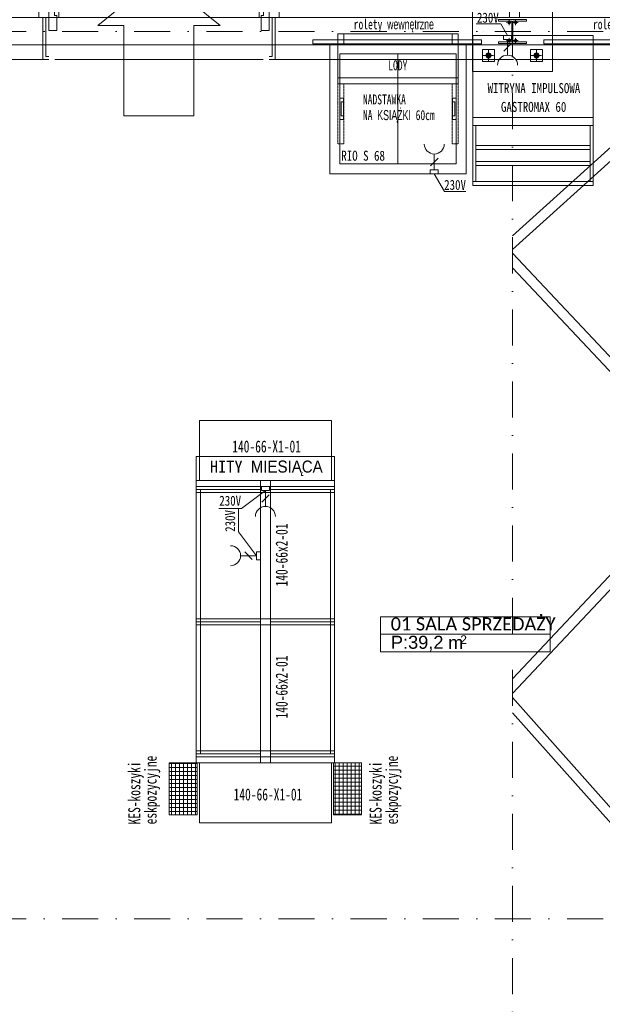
# Model space of a CAD drawing. Header units: centimetres. Extents: x -9388 to 91680, y -1419244 to 50347.
# Tile 81 of 183: x 36414 to 39323, y -706533 to -701614. Entities that reach past the tile are written whole.
import ezdxf
from ezdxf.enums import TextEntityAlignment as Align

# ---------------------------------------------------------------- set-up
doc = ezdxf.new("R2010")
doc.units = ezdxf.units.CM
for name, pattern in [('CENTER', [2, 1.25, -0.25, 0.25, -0.25]), ('DASH', [0.75, 0.5, -0.25]), ('Kropki i Kreski', [360, 180, -90, 0, -90])]:
    doc.linetypes.add(name, pattern=pattern)
for name, color, linetype in [('! Strefy Powierzchnie', 7, 'Continuous'), ('Drzwi ArchiCAD', 7, 'Continuous'), ('Okna ArchiCADa', 7, 'Continuous'), ('Osie', 7, 'Continuous')]:
    doc.layers.add(name, color=color, linetype=linetype)
doc.layers.add('! słupy stalowe_Nr_pióra__232', color=7, linetype='Continuous', lineweight=13, true_color=0x24a2ff)
for name, color, linetype, lineweight in [('! słupy stalowe_Nr_pióra__7', 7, 'Continuous', 13), ('0_Nr_pióra__101', 7, 'Continuous', 5), ('2D - rzuty_Nr_pióra__161', 7, 'Continuous', 5), ('Drzwi ArchiCAD_Nr_pióra__23', 7, 'Continuous', 15), ('Drzwi ArchiCAD_Nr_pióra__3', 7, 'Continuous', 13), ('Drzwi ArchiCAD_Nr_pióra__41', 7, 'Continuous', 15), ('MEBLE PKN_Nr_pióra__101', 7, 'Continuous', 5), ('Metryczki pomieszczeń ArchiCADa_Nr_pióra__6', 7, 'Continuous', 13), ('Okna ArchiCADa_Nr_pióra__3', 7, 'Continuous', 13), ('Okna ArchiCADa_Nr_pióra__41', 7, 'Continuous', 15), ('Okna ArchiCADa_Nr_pióra__43', 7, 'Continuous', 13), ('Osie_Nr_pióra__1', 7, 'Continuous', 13), ('Osie_Nr_pióra__4', 7, 'Continuous', 13), ('Q_podkład', 8, 'Continuous', 9), ('Strefy_Nr_pióra__1', 7, 'Continuous', 13), ('Strefy_Nr_pióra__161', 7, 'Continuous', 5), ('Strefy_Nr_pióra__7', 7, 'Continuous', 13), ('Wnętrze - umeblowanie_Nr_pióra__1', 7, 'Continuous', 13), ('Wnętrze - umeblowanie_Nr_pióra__101', 7, 'Continuous', 5), ('Wnętrze - umeblowanie_Nr_pióra__161', 7, 'Continuous', 5), ('Wnętrze - umeblowanie_Nr_pióra__7', 7, 'Continuous', 13), ('Ściany zewnętrzne_Nr_pióra__1', 7, 'Continuous', 13), ('Ściany zewnętrzne_Nr_pióra__41', 7, 'Continuous', 15)]:
    doc.layers.add(name, color=color, linetype=linetype, lineweight=lineweight)
doc.layers.add('Q_uwagi', color=7, linetype='Continuous', lineweight=30, true_color=0xff0101, plot=False)
doc.styles.add('GENERATED_STYLE_1', font='calibri.ttf')
doc.styles.add('GENERATED_STYLE_2', font='arial.ttf')
doc.styles.add('GENERATED_STYLE_3', font='calibri.ttf')

# ---------------------------------------------------------------- blocks, each defined once
blk = doc.blocks.new('SALA SPRZEDAŻY_01_1', base_point=(37968.4, -705257))
at = {"layer": 'Metryczki pomieszczeń ArchiCADa_Nr_pióra__6', "linetype": 'Continuous'}
for p, q in [((37553.8, -705171.8), (37571.2, -705086.9)), ((37571.2, -705086.9), (38400.4, -705257.2)), ((37536.4, -705256.7), (37553.8, -705171.8)), ((38383, -705342.1), (37553.8, -705171.8)), ((37553.8, -705171.8), (38383, -705342.1)), ((38365.5, -705427), (37536.4, -705256.7)), ((38400.4, -705257.2), (38383, -705342.1)), ((38383, -705342.1), (38365.5, -705427))]:
    blk.add_line(p, q, dxfattribs=at)
at = {"layer": 'Metryczki pomieszczeń ArchiCADa_Nr_pióra__6'}
for tag, height, style, p in [('ROOM_NAME', 65, 'GENERATED_STYLE_1', (37620.2, -705099.3)), ('ROOM_AREA', 65, 'GENERATED_STYLE_2', (37602.8, -705189.2)), ('DUMMY_385', 65, 'GENERATED_STYLE_2', (37857.5, -705243.2)), ('DUMMY_386', 43.3, 'GENERATED_STYLE_2', (37942.4, -705256.5))]:
    blk.add_attdef(tag, text='', height=height, rotation=348.3916, dxfattribs=dict(at, style=style)).set_placement(p, align=Align.TOP_LEFT)
blk = doc.blocks.new('Standardowy znacznik siatki_2')
at = {"layer": 'Osie_Nr_pióra__4', "linetype": 'Kropki i Kreski'}
blk.add_line((1000, 0), (17990.8, 0), dxfattribs=at)
at = {"layer": 'Osie_Nr_pióra__1', "style": 'GENERATED_STYLE_3'}
for tag, p in [('AC_MarkerText_1_0', (-125, 5.7)), ('AC_MarkerText_1_1', (19115.8, 5.7))]:
    blk.add_attdef(tag, text='', height=100, rotation=360, dxfattribs=at).set_placement(p, align=Align.MIDDLE_CENTER)
blk = doc.blocks.new('Standardowy znacznik siatki_3')
at = {"layer": 'Osie_Nr_pióra__4', "linetype": 'Kropki i Kreski'}
blk.add_line((1000, 0), (17990.8, 0), dxfattribs=at)
at = {"layer": 'Osie_Nr_pióra__1', "style": 'GENERATED_STYLE_3'}
for tag, p in [('AC_MarkerText_1_0', (-125, 5.7)), ('AC_MarkerText_1_1', (19115.8, 5.7))]:
    blk.add_attdef(tag, text='', height=100, rotation=360, dxfattribs=at).set_placement(p, align=Align.MIDDLE_CENTER)
blk = doc.blocks.new('Standardowy znacznik siatki_8')
at = {"layer": 'Osie_Nr_pióra__4', "linetype": 'Kropki i Kreski'}
blk.add_line((1000, 0), (12138.2, 0), dxfattribs=at)
at = {"layer": 'Osie_Nr_pióra__1', "style": 'GENERATED_STYLE_3'}
for tag, p in [('AC_MarkerText_1_0', (-125, 5.7)), ('AC_MarkerText_1_1', (13263.2, 5.7))]:
    blk.add_attdef(tag, text='', height=100, rotation=270, dxfattribs=at).set_placement(p, align=Align.MIDDLE_CENTER)
blk = doc.blocks.new('Witryna sklepowa 19')
at = {"layer": 'Okna ArchiCADa_Nr_pióra__3', "color": 8, "linetype": 'Continuous'}
for p, q in [((-625, 60), (625, 60)), ((-625, 0), (625, 0)), ((-625, 0), (-625, -50)), ((-575, 0), (-625, 0)), ((-575, -50), (-575, 0)), ((575, 0), (575, -50)), ((625, 0), (575, 0)), ((625, -50), (625, 0)), ((-625, -50), (625, -50)), ((-625, -50), (-575, -50)), ((575, -50), (625, -50)), ((-595, -260), (595, -260))]:
    blk.add_line(p, q, dxfattribs=at)
at = {"layer": 'Okna ArchiCADa_Nr_pióra__41', "color": 8, "linetype": 'Continuous'}
for p, q in [((-625, 0), (-625, -50)), ((625, 0), (625, -50))]:
    blk.add_line(p, q, dxfattribs=at)
at = {"layer": 'Okna ArchiCADa_Nr_pióra__43', "color": 8, "linetype": 'Continuous'}
blk.add_line((-575, -10), (575, -10), dxfattribs=at)
blk = doc.blocks.new('Witryna sklepowa 19_3')
at = {"layer": 'Okna ArchiCADa_Nr_pióra__3', "color": 8, "linetype": 'Continuous'}
for p, q in [((-465, 60), (465, 60)), ((-465, 0), (465, 0)), ((-465, 0), (-465, -50)), ((-415, 0), (-465, 0)), ((-415, -50), (-415, 0)), ((415, 0), (415, -50)), ((465, 0), (415, 0)), ((465, -50), (465, 0)), ((-465, -50), (465, -50)), ((-465, -50), (-415, -50)), ((415, -50), (465, -50)), ((-435, -260), (435, -260))]:
    blk.add_line(p, q, dxfattribs=at)
at = {"layer": 'Okna ArchiCADa_Nr_pióra__41', "color": 8, "linetype": 'Continuous'}
for p, q in [((-465, 0), (-465, -50)), ((465, 0), (465, -50))]:
    blk.add_line(p, q, dxfattribs=at)
at = {"layer": 'Okna ArchiCADa_Nr_pióra__43', "color": 8, "linetype": 'Continuous'}
blk.add_line((-415, -10), (415, -10), dxfattribs=at)
blk = doc.blocks.new('Witryna sklepowa 19_2')
at = {"layer": 'Okna ArchiCADa_Nr_pióra__3', "color": 8, "linetype": 'Continuous'}
for p, q in [((-550, 60), (550, 60)), ((-550, 0), (550, 0)), ((-550, 0), (-550, -50)), ((-500, 0), (-550, 0)), ((-500, -50), (-500, 0)), ((500, 0), (500, -50)), ((550, 0), (500, 0)), ((550, -50), (550, 0)), ((-550, -50), (550, -50)), ((-550, -50), (-500, -50)), ((500, -50), (550, -50)), ((-520, -260), (520, -260))]:
    blk.add_line(p, q, dxfattribs=at)
at = {"layer": 'Okna ArchiCADa_Nr_pióra__41', "color": 8, "linetype": 'Continuous'}
for p, q in [((-550, 0), (-550, -50)), ((550, 0), (550, -50))]:
    blk.add_line(p, q, dxfattribs=at)
at = {"layer": 'Okna ArchiCADa_Nr_pióra__43', "color": 8, "linetype": 'Continuous'}
blk.add_line((-500, -10), (500, -10), dxfattribs=at)
blk = doc.blocks.new('Drzwi 19_3')
at = {"layer": 'Drzwi ArchiCAD_Nr_pióra__23', "color": 8, "linetype": 'Continuous'}
for p, q in [((-522, 0), (-550, 0)), ((-550, 0), (-550, -115)), ((-522, -40), (-522, 0)), ((550, 0), (522, 0)), ((522, 0), (522, -40)), ((550, -115), (550, 0)), ((-510, -40), (-522, -40)), ((-510, -115), (-510, -40)), ((522, -40), (510, -40)), ((510, -40), (510, -115)), ((-550, -115), (-510, -115)), ((510, -115), (550, -115))]:
    blk.add_line(p, q, dxfattribs=at)
at = {"layer": 'Drzwi ArchiCAD_Nr_pióra__3', "color": 8, "linetype": 'Continuous'}
for p, q in [((482, 994), (482, 1044)), ((482, 1044), (522, 1044)), ((522, 1044), (522, 994)), ((482, 994), (502, 994)), ((482, 50), (482, 994)), ((522, 994), (482, 994)), ((502, 994), (522, 994)), ((502, 50), (502, 994)), ((502, 994), (502, 50)), ((502, 994), (502, 50)), ((522, 994), (522, 50)), ((502, 50), (482, 50)), ((482, 0), (482, 50)), ((482, 50), (522, 50)), ((522, 50), (502, 50)), ((522, 50), (522, 0)), ((522, 0), (482, 0))]:
    blk.add_line(p, q, dxfattribs=at)
blk.add_arc((522, 0), 1044, 90, 180, dxfattribs=at)
at = {"layer": 'Drzwi ArchiCAD_Nr_pióra__41', "color": 8, "linetype": 'Continuous'}
for p, q in [((-550, 0), (-550, -60)), ((550, 0), (550, -60)), ((-550, -60), (-550, -115)), ((550, -60), (550, -115))]:
    blk.add_line(p, q, dxfattribs=at)
blk = doc.blocks.new('PAB.01_RZUT PRZYZIEMIA')
at = {"layer": '! słupy stalowe_Nr_pióra__7', "linetype": 'Continuous'}
for points in [[(38864.5, -701627.3, 1), (38851.5, -701627.3, 1)], [(38864.5, -701627.3, 1), (38851.5, -701627.3, 1)], [(38896.5, -701627.3, 1), (38883.5, -701627.3, 1)], [(38896.5, -701627.3, 1), (38883.5, -701627.3, 1)], [(38864.5, -701717.3, 1), (38851.5, -701717.3, 1)], [(38864.5, -701717.3, 1), (38851.5, -701717.3, 1)], [(38896.5, -701717.3, 1), (38883.5, -701717.3, 1)], [(38896.5, -701717.3, 1), (38883.5, -701717.3, 1)], [(38767, -701792.3, 1), (38741, -701792.3, 1)], [(38767, -701792.3, 1), (38741, -701792.3, 1)], [(39007, -701792.3, 1), (38981, -701792.3, 1)], [(39007, -701792.3, 1), (38981, -701792.3, 1)]]:
    blk.add_hatch(color=8, dxfattribs=at).paths.add_polyline_path(points)
at = {"layer": 'Strefy_Nr_pióra__161', "linetype": 'Continuous'}
h = blk.add_hatch(dxfattribs=at)
h.set_pattern_fill('Siatka', color=8, angle=11.6084, style=0, pattern_type=2)
h.set_pattern_definition([(179.999997, (244949.187, -450703.323), (1e-06, 20), []), (89.999997, (244949.187, -450703.323), (-20, 1e-06), [])])
h.paths.add_polyline_path([(37980.8, -705326.7), (37980.8, -705586.7), (38120.8, -705586.7), (38120.8, -705326.7)])
at = {"layer": 'Wnętrze - umeblowanie_Nr_pióra__161', "linetype": 'Continuous'}
h = blk.add_hatch(dxfattribs=at)
h.set_pattern_fill('Siatka', color=8, angle=11.6084, style=0, pattern_type=2)
h.set_pattern_definition([(359.999997, (-169667.675, -960210.006), (1e-06, 20), []), (269.999997, (-169667.675, -960210.006), (-20, 1e-06), [])])
h.paths.add_polyline_path([(37300.8, -705586.7), (37300.8, -705326.7), (37160.8, -705326.7), (37160.8, -705586.7)])
at = {"layer": '! Strefy Powierzchnie', "color": 8, "linetype": 'Continuous', "lineweight": 0, "flags": 128}
blk.add_lwpolyline([(35639, -701738.6), (35639, -707859.3), (41389, -707859.3), (41389, -708139.3), (42019, -708139.3), (42019, -701822.8), (41149, -701822.8), (41149, -701738.6)], close=True, dxfattribs=at)
at = {"layer": '! słupy stalowe_Nr_pióra__232', "color": 8, "linetype": 'Continuous'}
for p, q in [((38674, -701472.3), (38674, -701872.3)), ((39074, -701872.3), (39074, -701472.3)), ((36549.2, -701672.3), (36549.2, -701672.3)), ((38728, -701672.3), (38728.1, -701672.3)), ((38728, -701672.3), (38728.1, -701672.3)), ((38724, -701762.3), (38724, -701822.3)), ((38784, -701762.3), (38724, -701762.3)), ((38784, -701822.3), (38784, -701762.3)), ((38964, -701762.3), (38964, -701822.3)), ((39024, -701762.3), (38964, -701762.3)), ((39024, -701822.3), (39024, -701762.3)), ((38728, -701792.3), (38728.1, -701792.3)), ((38728, -701792.3), (38728.1, -701792.3)), ((38742.9, -701787.2), (38742, -701791.8)), ((38742, -701787.3), (38742, -701792)), ((38742, -701791.8), (38742.9, -701796.4)), ((38742, -701792), (38742.9, -701796.6)), ((38745.5, -701783.3), (38742.9, -701787.2)), ((38742.9, -701796.4), (38745.5, -701800.3)), ((38742.9, -701796.6), (38745.5, -701800.5)), ((38749.4, -701780.7), (38745.5, -701783.3)), ((38745.5, -701800.3), (38749.4, -701802.9)), ((38745.5, -701800.5), (38749.4, -701803.1)), ((38754, -701779.8), (38749.4, -701780.7)), ((38749.4, -701802.9), (38754, -701803.8)), ((38749.4, -701803.1), (38754, -701804)), ((38758.6, -701780.7), (38754, -701779.8)), ((38754, -701803.8), (38758.6, -701802.9)), ((38754, -701804), (38758.6, -701803.1)), ((38762.5, -701783.3), (38758.6, -701780.7)), ((38758.6, -701802.9), (38762.5, -701800.3)), ((38758.6, -701803.1), (38762.5, -701800.5)), ((38765.1, -701787.2), (38762.5, -701783.3)), ((38762.5, -701800.3), (38765.1, -701796.4)), ((38762.5, -701800.5), (38765.1, -701796.6)), ((38766, -701791.8), (38765.1, -701787.2)), ((38765.1, -701796.4), (38766, -701791.8)), ((38766, -701791.8), (38765.1, -701796.4)), ((38765.1, -701796.6), (38766, -701792)), ((38766, -701792), (38766, -701787.3)), ((38982.9, -701787.2), (38982, -701791.8)), ((38982, -701787.3), (38982, -701792)), ((38982, -701791.8), (38982.9, -701796.4)), ((38982, -701792), (38982.9, -701796.6)), ((38985.5, -701783.3), (38982.9, -701787.2)), ((38982.9, -701796.4), (38985.5, -701800.3)), ((38982.9, -701796.6), (38985.5, -701800.5)), ((38989.4, -701780.7), (38985.5, -701783.3)), ((38985.5, -701800.3), (38989.4, -701802.9)), ((38985.5, -701800.5), (38989.4, -701803.1)), ((38994, -701779.8), (38989.4, -701780.7)), ((38989.4, -701802.9), (38994, -701803.8)), ((38989.4, -701803.1), (38994, -701804)), ((38998.6, -701780.7), (38994, -701779.8)), ((38994, -701803.8), (38998.6, -701802.9)), ((38994, -701804), (38998.6, -701803.1)), ((39002.5, -701783.3), (38998.6, -701780.7)), ((38998.6, -701802.9), (39002.5, -701800.3)), ((38998.6, -701803.1), (39002.5, -701800.5)), ((39005.1, -701787.2), (39002.5, -701783.3)), ((39002.5, -701800.3), (39005.1, -701796.4)), ((39002.5, -701800.5), (39005.1, -701796.6)), ((39006, -701791.8), (39005.1, -701787.2)), ((39006, -701791.8), (39005.1, -701796.4)), ((39005.1, -701796.4), (39006, -701791.8)), ((39005.1, -701796.6), (39006, -701792)), ((39006, -701792), (39006, -701787.3)), ((38724, -701822.3), (38784, -701822.3)), ((38754, -701818.3), (38754.1, -701818.3)), ((38754, -701818.3), (38754.1, -701818.3)), ((38964, -701822.3), (39024, -701822.3)), ((38994, -701818.3), (38994.1, -701818.3)), ((38994, -701818.3), (38994.1, -701818.3)), ((38674, -701872.3), (39074, -701872.3)), ((39074, -701872.3), (39074.1, -701872.3))]:
    blk.add_line(p, q, dxfattribs=at)
at = {"layer": '! słupy stalowe_Nr_pióra__232', "color": 8, "linetype": 'CENTER'}
for p, q in [((38858, -701640.3), (38858, -701614.3)), ((38890, -701640.3), (38890, -701614.3)), ((38845, -701627.3), (38871, -701627.3)), ((38877, -701627.3), (38903, -701627.3)), ((38858, -701730.3), (38858, -701704.3)), ((38890, -701730.3), (38890, -701704.3)), ((38845, -701717.3), (38871, -701717.3)), ((38877, -701717.3), (38903, -701717.3)), ((38728, -701792.3), (38780, -701792.3)), ((38754, -701818.3), (38754, -701766.3)), ((38968, -701792.3), (39020, -701792.3)), ((38994, -701818.3), (38994, -701766.3))]:
    blk.add_line(p, q, dxfattribs=at)
at = {"layer": '! słupy stalowe_Nr_pióra__232', "color": 8, "linetype": 'Continuous', "flags": 128}
blk.add_lwpolyline([(38944, -701732.3), (38804, -701732.3), (38804, -701723.8), (38871.2, -701723.8), (38871.2, -701620.8), (38804, -701620.8), (38804, -701612.3), (38944, -701612.3), (38944, -701620.8), (38876.7, -701620.8), (38876.7, -701723.8), (38944, -701723.8)], close=True, dxfattribs=at)
at = {"layer": '! słupy stalowe_Nr_pióra__232', "color": 8, "linetype": 'Continuous'}
for centre, radius in [((38858, -701627.3), 6.5), ((38890, -701627.3), 6.5), ((38858, -701717.3), 6.5), ((38890, -701717.3), 6.5), ((38754, -701792.3), 13), ((38994, -701792.3), 13)]:
    blk.add_circle(centre, radius, dxfattribs=at)
at = {"layer": '0_Nr_pióra__101', "color": 8, "linetype": 'Continuous', "flags": 128}
blk.add_lwpolyline([(37284, -702094.7), (36934, -702094.7), (36934, -701642.6), (36804, -701642.6), (37109, -701394.7), (37414, -701642.6), (37284, -701642.6)], close=True, dxfattribs=at)
at = {"layer": '2D - rzuty_Nr_pióra__161', "color": 8, "linetype": 'Continuous', "flags": 128}
for points in [[(37160.8, -705586.7), (37300.8, -705586.7), (37300.8, -705326.7), (37160.8, -705326.7)], [(37980.8, -705586.7), (38120.8, -705586.7), (38120.8, -705326.7), (37980.8, -705326.7)]]:
    blk.add_lwpolyline(points, close=True, dxfattribs=at)
at = {"layer": 'MEBLE PKN_Nr_pióra__101', "color": 8, "linetype": 'Continuous'}
for p, q in [((38849.6, -701711.7), (38849.6, -701790.7)), ((38849.6, -701711.7), (38849.6, -701790.7)), ((38830.8, -701770), (38868.3, -701732.5)), ((38830.8, -701770), (38868.3, -701732.5)), ((38302.6, -702333.7), (38302.6, -701783.7)), ((38302.6, -702333.7), (38302.6, -701783.7)), ((39276.5, -702101.7), (38676.5, -702101.7)), ((39276.5, -702101.7), (38676.5, -702101.7)), ((38483.8, -702363.7), (38483.8, -702284.8)), ((38483.8, -702363.7), (38483.8, -702284.8)), ((38502.6, -702305.5), (38465.1, -702343)), ((38502.6, -702305.5), (38465.1, -702343))]:
    blk.add_line(p, q, dxfattribs=at)
at = {"layer": 'MEBLE PKN_Nr_pióra__101', "color": 8, "linetype": 'Continuous', "flags": 128}
for points in [[(38849.6, -701691.7), (38816.3, -701634.2), (38692.5, -701634.2)], [(38719.2, -701714.5), (37877.9, -701714.5)], [(38719.2, -701714.5), (37877.9, -701714.5)], [(39871.9, -701714.5), (39030.6, -701714.5)], [(39871.9, -701714.5), (39030.6, -701714.5)], [(38691.5, -702241.7), (39261.5, -702241.7)], [(38691.5, -702241.7), (39261.5, -702241.7)], [(38691.5, -702261.7), (39261.5, -702261.7)], [(38691.5, -702261.7), (39261.5, -702261.7)], [(38691.5, -702321.7), (39261.5, -702321.7)], [(38691.5, -702321.7), (39261.5, -702321.7)], [(38691.5, -702341.7), (39261.5, -702341.7)], [(38691.5, -702341.7), (39261.5, -702341.7)], [(38483.8, -702383.7), (38535.3, -702472.8), (38641, -702472.8)], [(38483.8, -702383.7), (38535.3, -702472.8), (38641, -702472.8)]]:
    blk.add_lwpolyline(points, dxfattribs=at)
at = {"layer": 'MEBLE PKN_Nr_pióra__101', "color": 8, "linetype": 'DASH', "flags": 128}
for points in [[(38032.6, -701683.7), (38002.6, -701683.7), (38002.6, -702233.7), (38032.6, -702233.7), (38032.6, -701933.7)], [(38032.6, -701683.7), (38002.6, -701683.7), (38002.6, -702233.7), (38032.6, -702233.7), (38032.6, -701933.7)], [(38572.6, -701683.7), (38602.6, -701683.7), (38602.6, -702233.7), (38572.6, -702233.7), (38572.6, -701933.7)], [(38572.6, -701683.7), (38602.6, -701683.7), (38602.6, -702233.7), (38572.6, -702233.7), (38572.6, -701933.7)]]:
    blk.add_lwpolyline(points, dxfattribs=at)
at = {"layer": 'MEBLE PKN_Nr_pióra__101', "color": 8, "linetype": 'Continuous', "flags": 128}
for points in [[(38002.6, -701933.7), (38602.6, -701933.7), (38602.6, -701683.7), (38002.6, -701683.7)], [(38002.6, -701733.7), (38032.6, -701733.7), (38032.6, -701683.7), (38002.6, -701683.7)], [(38002.6, -701933.7), (38602.6, -701933.7), (38602.6, -701683.7), (38002.6, -701683.7)], [(38002.6, -701733.7), (38032.6, -701733.7), (38032.6, -701683.7), (38002.6, -701683.7)], [(38602.6, -701733.7), (38572.6, -701733.7), (38572.6, -701683.7), (38602.6, -701683.7)], [(38602.6, -701733.7), (38572.6, -701733.7), (38572.6, -701683.7), (38602.6, -701683.7)], [(39276.5, -701691.7), (38676.5, -701691.7), (38676.5, -702441.7), (39276.5, -702441.7)], [(39276.5, -701691.7), (38676.5, -701691.7), (38676.5, -702141.7), (39276.5, -702141.7)], [(39276.5, -701691.7), (38676.5, -701691.7), (38676.5, -702441.7), (39276.5, -702441.7)], [(39276.5, -701691.7), (38676.5, -701691.7), (38676.5, -702141.7), (39276.5, -702141.7)], [(38829.6, -701711.7), (38829.6, -701691.7), (38869.6, -701691.7), (38869.6, -701711.7)], [(38829.6, -701711.7), (38829.6, -701691.7), (38869.6, -701691.7), (38869.6, -701711.7)], [(38719.2, -701734.5), (37877.9, -701734.5), (37877.9, -701714.5), (38719.2, -701714.5)], [(38719.2, -701734.5), (37877.9, -701734.5), (37877.9, -701714.5), (38719.2, -701714.5)], [(37962.6, -702383.7), (38642.6, -702383.7), (38642.6, -701733.7), (37962.6, -701733.7)], [(37962.6, -702383.7), (38642.6, -702383.7), (38642.6, -701733.7), (37962.6, -701733.7)], [(38002.6, -701903.7), (38602.6, -701903.7), (38602.6, -701733.7), (38002.6, -701733.7)], [(38002.6, -701903.7), (38602.6, -701903.7), (38602.6, -701733.7), (38002.6, -701733.7)], [(39871.9, -701734.5), (39030.6, -701734.5), (39030.6, -701714.5), (39871.9, -701714.5)], [(39871.9, -701734.5), (39030.6, -701734.5), (39030.6, -701714.5), (39871.9, -701714.5)], [(38012.6, -702333.7), (38592.6, -702333.7), (38592.6, -701783.7), (38012.6, -701783.7)], [(38012.6, -702333.7), (38592.6, -702333.7), (38592.6, -701783.7), (38012.6, -701783.7)], [(38002.6, -701933.7), (38602.6, -701933.7), (38602.6, -701903.7), (38002.6, -701903.7)], [(38002.6, -701933.7), (38602.6, -701933.7), (38602.6, -701903.7), (38002.6, -701903.7)], [(38012.6, -702111.5), (38030.2, -702111.5), (38030.2, -702006), (38012.6, -702006)], [(38012.6, -702111.5), (38030.2, -702111.5), (38030.2, -702006), (38012.6, -702006)], [(38592.6, -702111.5), (38575, -702111.5), (38575, -702006), (38592.6, -702006)], [(38592.6, -702111.5), (38575, -702111.5), (38575, -702006), (38592.6, -702006)], [(38018.5, -702093.9), (38030.2, -702093.9), (38030.2, -702023.6), (38018.5, -702023.6)], [(38018.5, -702093.9), (38030.2, -702093.9), (38030.2, -702023.6), (38018.5, -702023.6)], [(38586.7, -702093.9), (38575, -702093.9), (38575, -702023.6), (38586.7, -702023.6)], [(38586.7, -702093.9), (38575, -702093.9), (38575, -702023.6), (38586.7, -702023.6)], [(38676.5, -702141.7), (38691.5, -702141.7), (38691.5, -702421.7), (38676.5, -702421.7)], [(38676.5, -702141.7), (38691.5, -702141.7), (38691.5, -702421.7), (38676.5, -702421.7)], [(39276.5, -702141.7), (39261.5, -702141.7), (39261.5, -702421.7), (39276.5, -702421.7)], [(39276.5, -702141.7), (39261.5, -702141.7), (39261.5, -702421.7), (39276.5, -702421.7)], [(38503.8, -702363.7), (38503.8, -702383.7), (38463.8, -702383.7), (38463.8, -702363.7)], [(38503.8, -702363.7), (38503.8, -702383.7), (38463.8, -702383.7), (38463.8, -702363.7)], [(39276.5, -702441.7), (38676.5, -702441.7), (38676.5, -702421.7), (39276.5, -702421.7)], [(39276.5, -702441.7), (38676.5, -702441.7), (38676.5, -702421.7), (39276.5, -702421.7)]]:
    blk.add_lwpolyline(points, close=True, dxfattribs=at)
at = {"layer": 'MEBLE PKN_Nr_pióra__101', "color": 8, "linetype": 'Continuous'}
for centre, start, end in [((38849.6, -701840.7), 360, 180), ((38849.6, -701840.7), 360, 180), ((38483.8, -702234.8), 180, 360), ((38483.8, -702234.8), 180, 360)]:
    blk.add_arc(centre, 50, start, end, dxfattribs=at)
at = {"layer": 'Wnętrze - umeblowanie_Nr_pióra__101', "color": 8, "linetype": 'Continuous'}
for p, q in [((37295.8, -703902.6), (37295.3, -703902.6)), ((37295.8, -703902.6), (37295.3, -703902.6)), ((37640.8, -703966.7), (37640.8, -704045.6)), ((37640.8, -703966.7), (37640.8, -704045.6)), ((37295.8, -704152.4), (37295.8, -704016.4)), ((37622, -704024.9), (37659.5, -703987.4)), ((37622, -704024.9), (37659.5, -703987.4)), ((37985.8, -704021.3), (37985.8, -704157.3)), ((37985.8, -704089.3), (37985.3, -704089.3)), ((37985.8, -704089.3), (37985.3, -704089.3)), ((37595.8, -704291.7), (37516.8, -704291.7)), ((37595.8, -704291.7), (37516.8, -704291.7)), ((37537.5, -704272.9), (37575, -704310.4)), ((37537.5, -704272.9), (37575, -704310.4)), ((37985.8, -705266.7), (37985.3, -705266.7)), ((37985.8, -705266.7), (37985.3, -705266.7)), ((37300.8, -705586.7), (37300.8, -705326.7)), ((37300.8, -705586.7), (37300.8, -705326.7)), ((37300.8, -705586.7), (37300.8, -705326.7)), ((37300.8, -705586.7), (37300.8, -705326.7)), ((37310.8, -705586.7), (37310.8, -705326.7)), ((37310.8, -705586.7), (37310.8, -705326.7)), ((37970.8, -705326.7), (37970.8, -705586.7)), ((37970.8, -705326.7), (37970.8, -705586.7)), ((37980.8, -705326.7), (37980.8, -705586.7)), ((37980.8, -705326.7), (37980.8, -705586.7)), ((37980.8, -705326.7), (37980.8, -705586.7)), ((37980.8, -705326.7), (37980.8, -705586.7)), ((38120.8, -705333.7), (38120.8, -705469.7)), ((38120.8, -705333.7), (38120.8, -705469.7)), ((37160.8, -705586.7), (37160.3, -705586.7)), ((38120.8, -705586.7), (38120.3, -705586.7)), ((38120.8, -705586.7), (38120.3, -705586.7)), ((37970.8, -705626.7), (37970.3, -705626.7)), ((37970.8, -705626.7), (37970.3, -705626.7))]:
    blk.add_line(p, q, dxfattribs=at)
at = {"layer": 'Wnętrze - umeblowanie_Nr_pióra__101', "color": 8, "linetype": 'Continuous', "flags": 128}
for points in [[(37310.8, -703916.7), (37970.8, -703916.7), (37970.8, -703616.7), (37310.8, -703616.7)], [(37295.8, -703946.7), (37295.8, -703796.7), (37985.8, -703796.7), (37985.8, -703946.7)], [(37295.8, -703916.7), (37985.8, -703916.7), (37985.8, -703946.7), (37295.8, -703946.7)], [(37295.8, -703916.7), (37985.8, -703916.7), (37985.8, -703946.7), (37295.8, -703946.7)], [(37665.8, -703946.7), (37665.8, -703916.7), (37615.8, -703916.7), (37615.8, -703946.7)], [(37665.8, -703946.7), (37665.8, -703916.7), (37615.8, -703916.7), (37615.8, -703946.7)], [(37665.8, -703976.7), (37295.8, -703976.7), (37295.8, -703946.7), (37665.8, -703946.7)], [(37665.8, -703976.7), (37295.8, -703976.7), (37295.8, -703946.7), (37665.8, -703946.7)], [(37615.8, -704621.7), (37615.8, -703961.7), (37295.8, -703961.7), (37295.8, -704621.7)], [(37615.8, -704621.7), (37615.8, -703961.7), (37315.8, -703961.7), (37315.8, -704621.7)], [(37615.8, -703976.7), (37985.8, -703976.7), (37985.8, -703946.7), (37615.8, -703946.7)], [(37665.8, -703946.7), (37665.8, -703976.7), (37615.8, -703976.7), (37615.8, -703946.7)], [(37615.8, -703976.7), (37985.8, -703976.7), (37985.8, -703946.7), (37615.8, -703946.7)], [(37665.8, -703946.7), (37665.8, -703976.7), (37615.8, -703976.7), (37615.8, -703946.7)], [(37620.8, -703966.7), (37620.8, -703946.7), (37660.8, -703946.7), (37660.8, -703966.7)], [(37620.8, -703966.7), (37620.8, -703946.7), (37660.8, -703946.7), (37660.8, -703966.7)], [(37665.8, -704621.7), (37665.8, -703961.7), (37985.8, -703961.7), (37985.8, -704621.7)], [(37965.8, -704621.7), (37965.8, -703961.7), (37665.8, -703961.7), (37665.8, -704621.7)], [(37595.8, -704271.7), (37615.8, -704271.7), (37615.8, -704311.7), (37595.8, -704311.7)], [(37595.8, -704271.7), (37615.8, -704271.7), (37615.8, -704311.7), (37595.8, -704311.7)], [(37665.8, -704636.7), (37295.8, -704636.7), (37295.8, -704606.7), (37665.8, -704606.7)], [(37665.8, -704636.7), (37295.8, -704636.7), (37295.8, -704606.7), (37665.8, -704606.7)], [(37665.8, -704636.7), (37295.8, -704636.7), (37295.8, -704606.7), (37665.8, -704606.7)], [(37665.8, -704636.7), (37295.8, -704636.7), (37295.8, -704606.7), (37665.8, -704606.7)], [(37615.8, -704636.7), (37985.8, -704636.7), (37985.8, -704606.7), (37615.8, -704606.7)], [(37665.8, -704606.7), (37665.8, -704636.7), (37615.8, -704636.7), (37615.8, -704606.7)], [(37615.8, -704636.7), (37985.8, -704636.7), (37985.8, -704606.7), (37615.8, -704606.7)], [(37665.8, -704636.7), (37665.8, -704606.7), (37615.8, -704606.7), (37615.8, -704636.7)], [(37615.8, -704636.7), (37985.8, -704636.7), (37985.8, -704606.7), (37615.8, -704606.7)], [(37665.8, -704606.7), (37665.8, -704636.7), (37615.8, -704636.7), (37615.8, -704606.7)], [(37615.8, -704636.7), (37985.8, -704636.7), (37985.8, -704606.7), (37615.8, -704606.7)], [(37615.8, -705281.7), (37615.8, -704621.7), (37295.8, -704621.7), (37295.8, -705281.7)], [(37615.8, -705281.7), (37615.8, -704621.7), (37315.8, -704621.7), (37315.8, -705281.7)], [(37665.8, -705281.7), (37665.8, -704621.7), (37985.8, -704621.7), (37985.8, -705281.7)], [(37965.8, -705281.7), (37965.8, -704621.7), (37665.8, -704621.7), (37665.8, -705281.7)], [(37665.8, -705281.7), (37665.8, -704621.7), (37985.8, -704621.7), (37985.8, -705281.7)], [(37665.8, -705296.7), (37295.8, -705296.7), (37295.8, -705266.7), (37665.8, -705266.7)], [(37985.8, -705326.7), (37295.8, -705326.7), (37295.8, -705296.7), (37985.8, -705296.7)], [(37615.8, -705296.7), (37985.8, -705296.7), (37985.8, -705266.7), (37615.8, -705266.7)], [(37665.8, -705296.7), (37665.8, -705266.7), (37615.8, -705266.7), (37615.8, -705296.7)], [(37665.8, -705296.7), (37665.8, -705266.7), (37615.8, -705266.7), (37615.8, -705296.7)], [(37615.8, -705296.7), (37615.8, -705326.7), (37665.8, -705326.7), (37665.8, -705296.7)], [(37970.8, -705326.7), (37310.8, -705326.7), (37310.8, -705626.7), (37970.8, -705626.7)]]:
    blk.add_lwpolyline(points, close=True, dxfattribs=at)
for points in [[(37640.8, -703966.7), (37521.3, -704055.7), (37408.5, -704055.7)], [(37640.8, -703966.7), (37521.3, -704055.7), (37408.5, -704055.7)], [(37595.8, -704291.7), (37506.7, -704172.2), (37506.7, -704059.4)], [(37595.8, -704291.7), (37506.7, -704172.2), (37506.7, -704059.4)]]:
    blk.add_lwpolyline(points, dxfattribs=at)
at = {"layer": 'Wnętrze - umeblowanie_Nr_pióra__101', "color": 8, "linetype": 'Continuous'}
for centre, start, end in [((37640.8, -704095.6), 360, 180), ((37640.8, -704095.6), 360, 180), ((37466.8, -704291.7), 270, 90), ((37466.8, -704291.7), 270, 90)]:
    blk.add_arc(centre, 50, start, end, dxfattribs=at)
at = {"layer": 'Ściany zewnętrzne_Nr_pióra__1', "color": 8, "linetype": 'Continuous'}
for p, q in [((36529, -701602.8), (36529, -701812.8)), ((37689, -701602.8), (37689, -701812.8)), ((36559, -701812.8), (36529, -701812.8)), ((37659, -701812.8), (37689, -701812.8))]:
    blk.add_line(p, q, dxfattribs=at)
at = {"layer": 'Ściany zewnętrzne_Nr_pióra__41', "color": 8, "linetype": 'Continuous'}
for p, q in [((36544, -701797.8), (36544, -701602.8)), ((37674, -701797.8), (37674, -701602.8)), ((36559, -701797.8), (36544, -701797.8)), ((37659, -701797.8), (37674, -701797.8))]:
    blk.add_line(p, q, dxfattribs=at)
at = {"layer": '! Strefy Powierzchnie', "color": 8, "linetype": 'Continuous'}
ref = blk.add_blockref('SALA SPRZEDAŻY_01_1', (38639, -704684.7), dxfattribs=dict(at, rotation=11.60840108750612))
ref.add_attrib('ROOM_NAME', '01 SALA SPRZEDAŻY', dxfattribs={"layer": 'Metryczki pomieszczeń ArchiCADa_Nr_pióra__6', "color": 7, "height": 65, "rotation": 360, "style": 'GENERATED_STYLE_1'}).set_placement((38266.2, -704600.3), align=Align.TOP_LEFT)
ref.add_attrib('ROOM_AREA', 'P:39,2', dxfattribs={"layer": 'Metryczki pomieszczeń ArchiCADa_Nr_pióra__6', "color": 7, "height": 65, "rotation": 360, "style": 'GENERATED_STYLE_2'}).set_placement((38267.2, -704691.9), align=Align.TOP_LEFT)
ref.add_attrib('DUMMY_385', ' m', dxfattribs={"layer": 'Metryczki pomieszczeń ArchiCADa_Nr_pióra__6', "color": 7, "height": 65, "rotation": 360, "style": 'GENERATED_STYLE_2'}).set_placement((38527.6, -704693.6), align=Align.TOP_LEFT)
ref.add_attrib('DUMMY_386', '2', dxfattribs={"layer": 'Metryczki pomieszczeń ArchiCADa_Nr_pióra__6', "color": 7, "height": 43.3, "rotation": 360, "style": 'GENERATED_STYLE_2'}).set_placement((38613.4, -704689.5), align=Align.TOP_LEFT)
at = {"layer": 'Drzwi ArchiCAD', "color": 8, "linetype": 'Continuous', "xscale": -1, "zscale": 1000, "rotation": 0.0001226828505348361}
blk.add_blockref('Drzwi 19_3', (37109, -701552.8), dxfattribs=at)
at = {"layer": 'Okna ArchiCADa', "color": 8, "linetype": 'Continuous', "xscale": -1, "zscale": 1000, "rotation": 0.0001226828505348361}
for name, p in [('Witryna sklepowa 19_3', (36094, -701552.8)), ('Witryna sklepowa 19_2', (37109, -701552.8)), ('Witryna sklepowa 19', (38284, -701552.8)), ('Witryna sklepowa 19', (39483.7, -701552.8))]:
    blk.add_blockref(name, p, dxfattribs=at)
at = {"layer": 'Osie', "color": 8, "linetype": 'Continuous', "zscale": 1000}
for name, p, rotation in [('Standardowy znacznik siatki_8', (38874, -712523.4), 89.99999713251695), ('Standardowy znacznik siatki_2', (30584.3, -701672.3), 359.999997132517), ('Standardowy znacznik siatki_3', (30584.3, -706106.3), 359.999997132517)]:
    blk.add_blockref(name, p, dxfattribs=dict(at, rotation=rotation))
at = {"layer": 'Strefy_Nr_pióra__1', "color": 8, "linetype": 'Continuous', "char_height": 50, "attachment_point": 9, "style": 'GENERATED_STYLE_2'}
for s, insert, rotation in [('\\A1;{\\W0.800000x;\\fMS Gothic|b0|i0|c238|p49;230V}', (38805.7, -701629.1), 360), ('\\A1;{\\W0.700000x;\\fMS Gothic|b0|i0|c238|p49;LODY}', (38349.3, -701867.2), 360), ('\\A1;{\\W0.800000x;\\fMS Gothic|b0|i0|c238|p49;230V}', (38641.9, -702464.7), 360), ('\\A1;{\\W0.800000x;\\fMS Gothic|b0|i0|c238|p49;230V}', (37519.4, -704042.8), 360), ('\\A1;{\\W0.800000x;\\fMS Gothic|b0|i0|c238|p49;230V}', (37490.5, -704063.7), 90)]:
    blk.add_mtext(s, dxfattribs=dict(at, insert=insert, rotation=rotation))
at = {"layer": 'Strefy_Nr_pióra__1', "color": 8, "linetype": 'Continuous', "insert": (38127.6, -702130), "char_height": 50, "attachment_point": 7, "rotation": 360, "line_spacing_factor": 0.937225, "style": 'GENERATED_STYLE_2'}
blk.add_mtext('\\A1;{\\W0.700000x;\\fMS Gothic|b0|i0|c238|p49;NADSTAWKA \\P\\fMS Gothic|b0|i0|c238|p49;NA KSIĄŻKI 60cm}', dxfattribs=at)
at = {"layer": 'Strefy_Nr_pióra__7', "color": 8, "linetype": 'Continuous', "char_height": 50, "attachment_point": 9, "rotation": 360, "style": 'GENERATED_STYLE_2'}
for s, insert in [('\\A1;{\\W0.700000x;\\fMS Gothic|b0|i0|c238|p49;rolety wewnętrzne}', (38482, -701676.4)), ('\\A1;{\\W0.800000x;\\fMS Gothic|b0|i0|c238|p49;RIO S 68}', (38237.4, -702319))]:
    blk.add_mtext(s, dxfattribs=dict(at, insert=insert))
at = {"layer": 'Wnętrze - umeblowanie_Nr_pióra__1', "color": 8, "linetype": 'Continuous', "rotation": 360}
for s, insert, char_height, attachment_point, style in [('\\A1;{\\W0.800000x;\\fMS Gothic|b0|i0|c238|p49;WITRYNA IMPULSOWA}', (38749.9, -701981.2), 50, 7, 'GENERATED_STYLE_2'), ('\\A1;{\\W0.800000x;\\fMS Gothic|b0|i0|c238|p49;GASTROMAX 60}', (38816.6, -702074.9), 50, 7, 'GENERATED_STYLE_2'), ('\\A1;{\\fMS Gothic|b1|i0|c238|p49;HITY MIESIĄCA}', (37645.1, -703816.4), 60, 2, 'GENERATED_STYLE_1')]:
    blk.add_mtext(s, dxfattribs=dict(at, insert=insert, char_height=char_height, attachment_point=attachment_point, style=style))
at = {"layer": 'Wnętrze - umeblowanie_Nr_pióra__7', "color": 8, "linetype": 'Continuous', "style": 'GENERATED_STYLE_2'}
for s, insert, char_height, attachment_point, rotation in [('\\A1;{\\W0.700000x;\\fMS Gothic|b0|i0|c238|p49;rolety wewnętrzne}', (39676.6, -701676.4), 50, 9, 360), ('\\A1;{\\W0.700000x;\\fMS Gothic|b0|i0|c238|p49;140-66-X1-01}', (37646.7, -703746.4), 60, 5, 360), ('\\A1;{\\W0.700000x;\\fMS Gothic|b0|i0|c238|p49;140-66x2-01}', (37752.7, -704130.8), 60, 9, 90), ('\\A1;{\\W0.700000x;\\fMS Gothic|b0|i0|c238|p49;140-66x2-01}', (37752.7, -704790.8), 60, 9, 90), ('\\A1;{\\W0.700000x;\\fMS Gothic|b0|i0|c238|p49;140-66-X1-01}', (37482.1, -705515.7), 60, 7, 360)]:
    blk.add_mtext(s, dxfattribs=dict(at, insert=insert, char_height=char_height, attachment_point=attachment_point, rotation=rotation))
at = {"layer": 'Wnętrze - umeblowanie_Nr_pióra__7', "color": 8, "linetype": 'Continuous', "char_height": 60, "attachment_point": 7, "rotation": 90, "line_spacing_factor": 0.81512, "style": 'GENERATED_STYLE_2'}
for insert in [(37115.8, -705634.2), (38320.3, -705634.2)]:
    blk.add_mtext('\\A1;{\\W0.700000x;\\fMS Gothic|b0|i0|c238|p49;KES-koszyki\\P\\fMS Gothic|b0|i0|c238|p49;eskpozycyjne}', dxfattribs=dict(at, insert=insert))
blk = doc.blocks.new('A$C674EB6B2')
at = {"layer": 'Q_uwagi', "linetype": 'Continuous'}
for p, q in [((-1049.8, -911), (-41, 0)), ((-1049.8, -978.3), (-42.7, -68.9)), ((-1049.8, -998.1), (-91.6, -2017.3)), ((-1049.8, -1071.1), (-93.4, -2088.4)), ((-93.9, -2108), (-1049.8, -3124.7)), ((-1049.8, -3197.7), (-95.7, -2183)), ((-1049.8, -3218), (-147.2, -4234.3)), ((-1049.8, -3293.3), (-149, -4307.6))]:
    blk.add_line(p, q, dxfattribs=at)

msp = doc.modelspace()

# ---------------------------------------------------------------- block references
at = {"layer": 'Q_podkład'}
msp.add_blockref('PAB.01_RZUT PRZYZIEMIA', (0, 0), dxfattribs=at)

# ---------------------------------------------------------------- next in the draw order: block references
at = {"layer": 'Q_uwagi'}
msp.add_blockref('A$C674EB6B2', (39923.8, -701782.8), dxfattribs=at)

doc.saveas('drawing.dxf')
